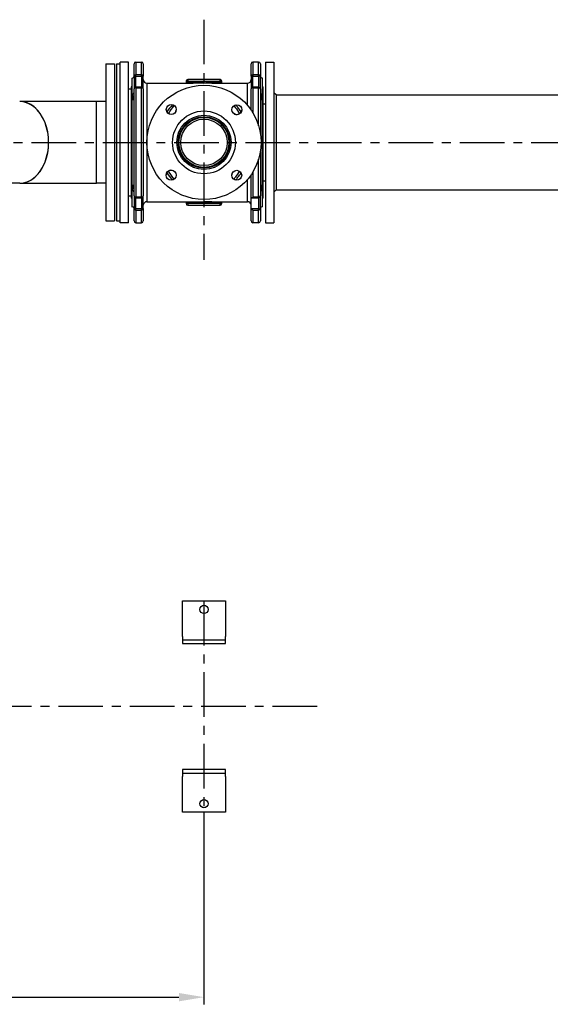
# Model space of a CAD drawing. Header units: millimetres. Extents: x 0 to 5940, y 0 to 4200.
# Tile 31 of 47: x 3188 to 3931, y 780 to 2159. Entities that reach past the tile are written whole.
import ezdxf

# ---------------------------------------------------------------- set-up
doc = ezdxf.new("R2010")
doc.units = ezdxf.units.MM
doc.header["$LTSCALE"] = 50
doc.linetypes.add('MITTE', pattern=[2, 1.25, -0.25, 0.25, -0.25])
doc.layers.get('DEFPOINTS').update_dxf_attribs({"linetype": 'CONTINUOUS'})
for name, color, linetype in [('02-LINIE-035', 2, 'CONTINUOUS'), ('05-ACHSE', 1, 'MITTE'), ('06-MASSE1', 1, 'CONTINUOUS')]:
    doc.layers.add(name, color=color, linetype=linetype)
doc.styles.add('ACA_NORM', font='ROMANS.SHX')
doc.dimstyles.new('1-10', dxfattribs={"dimscale": 10, "dimtxt": 2.5, "dimasz": 3.5, "dimexe": 1, "dimexo": 0, "dimgap": 1, "dimtad": 1, "dimdec": 0, "dimzin": 0, "dimtxsty": 'ACA_NORM', "dimcen": 0, "dimadec": 0, "dimazin": 0, "dimtfac": 2.4, "dimtdec": 0, "dimtmove": 0, "dimatfit": 3, "dimfxl": 1, "dimtolj": 1, "dimtzin": 0, "dimarcsym": 0})

# ---------------------------------------------------------------- blocks, each defined once
blk = doc.blocks.new('*D5')
at = {"layer": '06-MASSE1', "color": 0, "lineweight": -2}
for p, q in [((3446.2, 1049.2), (3446.2, 780.3)), ((2213.8, 854.4), (2213.8, 780.3)), ((2248.8, 790.3), (3411.2, 790.3))]:
    blk.add_line(p, q, dxfattribs=at)
at = {"layer": '06-MASSE1', "color": 0}
for points in [[(2248.8, 796.2), (2248.8, 784.5), (2213.8, 790.3)], [(3411.2, 796.2), (3411.2, 784.5), (3446.2, 790.3)]]:
    blk.add_solid(points, dxfattribs=at)
at = {"layer": 'DEFPOINTS', "color": 0}
for p in [(3446.2, 1049.2), (2213.8, 854.4), (3446.2, 790.3)]:
    blk.add_point(p, dxfattribs=at)
at = {"layer": '06-MASSE1', "color": 0, "insert": (2830, 819.4), "char_height": 25, "attachment_point": 5, "style": 'ACA_NORM'}
blk.add_mtext('\\A1;(1230)', dxfattribs=at)

msp = doc.modelspace()

# ---------------------------------------------------------------- linework, layer by layer
at = {"layer": '02-LINIE-035'}
for p, q in [((3308.7, 2097.1), (3308.7, 1877.1)), ((3308.7, 2097.1), (3320.7, 2097.1)), ((3320.7, 2097.1), (3320.7, 1877.1)), ((3323.7, 2097.1), (3323.7, 1877.1)), ((3323.7, 2097.1), (3328.7, 2097.1)), ((3328.7, 1874.6), (3328.7, 2099.6)), ((3340.7, 2099.6), (3328.7, 2099.6)), ((3340.7, 1874.6), (3340.7, 2099.6)), ((3348.2, 2079.7), (3348.2, 2097.1)), ((3350.7, 2099.6), (3350.7, 2081.8)), ((3350.7, 2099.6), (3358.7, 2099.6)), ((3358.7, 2081.8), (3358.7, 2099.6)), ((3361.2, 2097.1), (3361.2, 2079.7)), ((3512.2, 2079.7), (3512.2, 2097.1)), ((3514.7, 2099.6), (3514.7, 2081.8)), ((3522.7, 2099.6), (3514.7, 2099.6)), ((3522.7, 2081.8), (3522.7, 2099.6)), ((3525.2, 2097.1), (3525.2, 2079.7)), ((3532.2, 2099.6), (3532.2, 1874.6)), ((3532.2, 2099.6), (3544.2, 2099.6)), ((3544.2, 2099.6), (3544.2, 1874.6)), ((3350.7, 2080), (3350.7, 2081.8)), ((3358.7, 2081.8), (3350.7, 2081.8)), ((3358.7, 2080), (3358.7, 2081.8)), ((3522.7, 2081.8), (3514.7, 2081.8)), ((3514.7, 2081.8), (3514.7, 2080)), ((3522.7, 2080), (3522.7, 2081.8)), ((3345.2, 2077.1), (3345.2, 1897.1)), ((3345.2, 2077.1), (3345.7, 2077.1)), ((3345.7, 2054.4), (3345.7, 2077.1)), ((3348.2, 2079.7), (3348.2, 2061.9)), ((3350.7, 2064.4), (3350.7, 2080)), ((3350.7, 2080), (3358.7, 2080)), ((3358.7, 2080), (3358.7, 2064.4)), ((3361.2, 2061.9), (3361.2, 2079.7)), ((3366.2, 2070.1), (3366.2, 1904.1)), ((3366.2, 2070.1), (3431.2, 2070.1)), ((3421.2, 2072.6), (3421.2, 2070.7)), ((3423.7, 2072.6), (3421.2, 2072.6)), ((3421.2, 2070.7), (3421.2, 2070.1)), ((3423.7, 2070.7), (3421.2, 2070.7)), ((3423.5, 2075.1), (3423.5, 2075)), ((3423.7, 2075.1), (3423.7, 2072.6)), ((3468.7, 2075.1), (3423.7, 2075.1)), ((3423.7, 2070.7), (3423.7, 2072.6)), ((3423.7, 2072.6), (3468.7, 2072.6)), ((3423.7, 2070.2), (3423.7, 2070.7)), ((3431.2, 2070.7), (3423.7, 2070.7)), ((3431.2, 2072.1), (3431.2, 2070)), ((3446.2, 2072.1), (3431.2, 2072.1)), ((3446.2, 2070), (3431.2, 2070)), ((3457.2, 2072.1), (3446.2, 2072.1)), ((3446.2, 2072.1), (3446.2, 2069.8)), ((3457.2, 2072.1), (3457.2, 2070.1)), ((3468.7, 2070.7), (3457.2, 2070.7)), ((3457.2, 2070.1), (3507.2, 2070.1)), ((3468.7, 2072.6), (3468.7, 2075.1)), ((3468.7, 2072.6), (3471.2, 2072.6)), ((3468.7, 2072.6), (3468.7, 2070.7)), ((3468.7, 2070.7), (3471.2, 2070.7)), ((3468.7, 2070.7), (3468.7, 2070.2)), ((3468.9, 2075), (3468.9, 2075.1)), ((3471.2, 2070.7), (3471.2, 2072.6)), ((3471.2, 2070.1), (3471.2, 2070.7)), ((3507.2, 2038.8), (3507.2, 2070.1)), ((3512.2, 2079.7), (3512.2, 2061.9)), ((3514.7, 2080), (3522.7, 2080)), ((3514.7, 2064.4), (3514.7, 2080)), ((3522.7, 2080), (3522.7, 2064.4)), ((3525.2, 2061.9), (3525.2, 2079.7)), ((3528.2, 2077.1), (3527.7, 2077.1)), ((3527.7, 2077.1), (3527.7, 2054.4)), ((3528.2, 1897.1), (3528.2, 2077.1)), ((3340.7, 2062.1), (3344.7, 2062.1)), ((3344.7, 2065.1), (3345.2, 2065.6)), ((3344.7, 1909.1), (3344.7, 2065.1)), ((3348.2, 1912.2), (3348.2, 2061.9)), ((3350.7, 2063.6), (3350.7, 2064.4)), ((3358.7, 2064.4), (3350.7, 2064.4)), ((3350.7, 2063.6), (3350.7, 1910.5)), ((3350.7, 2063.6), (3358.7, 2063.6)), ((3358.7, 2063.6), (3358.7, 2064.4)), ((3358.7, 1910.5), (3358.7, 2063.6)), ((3361.2, 2061.9), (3361.2, 1912.2)), ((3512.2, 2032.3), (3512.2, 2061.9)), ((3522.7, 2064.4), (3514.7, 2064.4)), ((3514.7, 2064.4), (3514.7, 2063.6)), ((3514.7, 2063.6), (3514.7, 2028.4)), ((3514.7, 2063.6), (3522.7, 2063.6)), ((3522.7, 2063.6), (3522.7, 2064.4)), ((3522.7, 2010.5), (3522.7, 2063.6)), ((3525.2, 2061.9), (3525.2, 1999.7)), ((3528.7, 2065.1), (3528.2, 2065.6)), ((3528.7, 2065.1), (3528.7, 1909.1)), ((3547.2, 2053.6), (3544.2, 2056.6)), ((3295.7, 2044.2), (3188.2, 2044.2)), ((3295.7, 1929.9), (3295.7, 2044.2)), ((3295.7, 1929.9), (3295.7, 2044.2)), ((3308.7, 2044.2), (3295.7, 2044.2)), ((3345.7, 1927.4), (3345.7, 2046.7)), ((3527.7, 2046.7), (3527.7, 1927.4)), ((3528.7, 2041.1), (3532.2, 2041.1)), ((3547.2, 2053.6), (4332.2, 2053.6)), ((3547.2, 2053.6), (3547.2, 1920.6)), ((3407.3, 2033.9), (3407.2, 2032.4)), ((3407.3, 2032.4), (3407.2, 2032.4)), ((3499.2, 2033.7), (3499.1, 2032.4)), ((3499.3, 2032.4), (3499.1, 2032.4)), ((3525.2, 1974.4), (3525.2, 1912.2)), ((3522.7, 1910.5), (3522.7, 1963.7)), ((3514.7, 1945.7), (3514.7, 1910.5)), ((3393.1, 1941.7), (3393.3, 1941.7)), ((3393.2, 1940.4), (3393.3, 1941.7)), ((3485.1, 1941.7), (3485.2, 1941.7)), ((3485.1, 1940.2), (3485.2, 1941.7)), ((3507.2, 1904.1), (3507.2, 1935.3)), ((3512.2, 1910.4), (3512.2, 1941.8)), ((3528.7, 1933.1), (3532.2, 1933.1)), ((3188.1, 1929.9), (2758.4, 1929.9)), ((3188.2, 1929.9), (3295.7, 1929.9)), ((3308.7, 1929.9), (3295.7, 1929.9)), ((3345.7, 1897.1), (3345.7, 1919.7)), ((3527.7, 1919.7), (3527.7, 1897.1)), ((3547.2, 1920.6), (3544.2, 1917.6)), ((3547.2, 1920.6), (4332.2, 1920.6)), ((3340.7, 1912.1), (3344.7, 1912.1)), ((3344.7, 1909.1), (3345.2, 1908.6)), ((3348.2, 1912.2), (3348.2, 1894.4)), ((3350.7, 1910.5), (3350.7, 1909.7)), ((3358.7, 1910.5), (3350.7, 1910.5)), ((3350.7, 1894.2), (3350.7, 1909.7)), ((3350.7, 1909.7), (3358.7, 1909.7)), ((3358.7, 1910.5), (3358.7, 1909.7)), ((3358.7, 1909.7), (3358.7, 1894.2)), ((3361.2, 1894.4), (3361.2, 1912.2)), ((3366.2, 1904.1), (3431.2, 1904.1)), ((3421.2, 1904.1), (3421.2, 1903.4)), ((3423.7, 1903.4), (3421.2, 1903.4)), ((3421.2, 1903.4), (3421.2, 1901.6)), ((3423.7, 1903.4), (3423.7, 1903.9)), ((3423.7, 1901.6), (3423.7, 1903.4)), ((3423.7, 1903.4), (3431.2, 1903.4)), ((3431.2, 1904.1), (3446.2, 1904.1)), ((3431.2, 1902.1), (3431.2, 1904.1)), ((3446.2, 1902.1), (3446.2, 1904.4)), ((3457.2, 1902.1), (3457.2, 1904.1)), ((3457.2, 1904.1), (3507.2, 1904.1)), ((3457.2, 1903.4), (3468.7, 1903.4)), ((3468.7, 1903.9), (3468.7, 1903.4)), ((3468.7, 1903.4), (3471.2, 1903.4)), ((3468.7, 1903.4), (3468.7, 1901.6)), ((3471.2, 1903.4), (3471.2, 1904.1)), ((3471.2, 1901.6), (3471.2, 1903.4)), ((3512.2, 1896.1), (3512.2, 1910.4)), ((3512.9, 1909.7), (3522.7, 1909.7)), ((3522.7, 1910.5), (3514.7, 1910.5)), ((3522.7, 1909.7), (3522.7, 1910.5)), ((3522.7, 1909.7), (3522.7, 1894.2)), ((3525.2, 1894.4), (3525.2, 1912.2)), ((3528.7, 1909.1), (3528.2, 1908.6)), ((3345.2, 1897.1), (3345.7, 1897.1)), ((3348.2, 1877.1), (3348.2, 1894.4)), ((3358.7, 1894.2), (3350.7, 1894.2)), ((3350.7, 1892.3), (3350.7, 1894.2)), ((3350.7, 1892.3), (3350.7, 1874.6)), ((3350.7, 1892.3), (3358.7, 1892.3)), ((3358.7, 1892.3), (3358.7, 1894.2)), ((3358.7, 1874.6), (3358.7, 1892.3)), ((3361.2, 1894.4), (3361.2, 1877.1)), ((3423.7, 1901.6), (3421.2, 1901.6)), ((3423.5, 1899.1), (3423.5, 1899.1)), ((3423.7, 1901.6), (3423.7, 1899.1)), ((3468.7, 1901.6), (3423.7, 1901.6)), ((3423.7, 1899.1), (3468.7, 1899.1)), ((3446.2, 1902.1), (3431.2, 1902.1)), ((3457.2, 1902.1), (3446.2, 1902.1)), ((3468.7, 1901.6), (3471.2, 1901.6)), ((3468.7, 1899.1), (3468.7, 1901.6)), ((3468.9, 1899.1), (3468.9, 1899.1)), ((3512.2, 1877.1), (3512.2, 1896.1)), ((3522.7, 1894.2), (3512.7, 1894.2)), ((3514.7, 1892.3), (3522.7, 1892.3)), ((3514.7, 1892.3), (3514.7, 1874.6)), ((3522.7, 1892.3), (3522.7, 1894.2)), ((3522.7, 1874.6), (3522.7, 1892.3)), ((3525.2, 1894.4), (3525.2, 1877.1)), ((3528.2, 1897.1), (3527.7, 1897.1)), ((3308.7, 1877.1), (3320.7, 1877.1)), ((3323.7, 1877.1), (3328.7, 1877.1)), ((3340.7, 1874.6), (3328.7, 1874.6)), ((3350.7, 1874.6), (3358.7, 1874.6)), ((3522.7, 1874.6), (3514.7, 1874.6)), ((3532.2, 1874.6), (3544.2, 1874.6)), ((3416.2, 1295.2), (3416.2, 1345.2)), ((3416.2, 1345.2), (3476.2, 1345.2)), ((3476.2, 1345.2), (3476.2, 1295.2)), ((3416.2, 1295.2), (3416.2, 1290.4)), ((3476.2, 1290.4), (3416.2, 1290.4)), ((3416.2, 1290.4), (3416.2, 1285.3)), ((3416.2, 1285.3), (3476.2, 1285.3)), ((3476.2, 1290.4), (3476.2, 1295.2)), ((3476.2, 1285.3), (3476.2, 1290.4)), ((3476.2, 1109), (3416.2, 1109)), ((3416.2, 1109), (3416.2, 1103.9)), ((3416.2, 1103.9), (3476.2, 1103.9)), ((3416.2, 1103.9), (3416.2, 1099.2)), ((3476.2, 1103.9), (3476.2, 1109)), ((3476.2, 1099.2), (3476.2, 1103.9)), ((3416.2, 1049.2), (3416.2, 1099.2)), ((3476.2, 1099.2), (3476.2, 1049.2)), ((3476.2, 1049.2), (3416.2, 1049.2))]:
    msp.add_line(p, q, dxfattribs=at)
for centre, radius in [((3446.2, 1987.1), 80), ((3400.4, 2033.2), 7), ((3446.2, 1987.1), 44), ((3492.3, 2032.9), 7), ((3446.2, 1987.1), 38), ((3446.2, 1987.1), 36), ((3446.2, 1987.1), 35), ((3446.2, 1987.1), 32.5), ((3400.1, 1941.2), 7), ((3492, 1941), 7), ((3446.2, 1333.2), 5.75), ((3446.2, 1061.2), 5.75)]:
    msp.add_circle(centre, radius, dxfattribs=at)
for centre, radius, start, end in [((3350.7, 2097.1), 2.5, 90, 180), ((3358.7, 2097.1), 2.5, 0, 90), ((3514.7, 2097.1), 2.5, 90, 180), ((3522.7, 2097.1), 2.5, 0, 90), ((3345.7, 2079.6), 2.5, 270, 0), ((3366.2, 2075.1), 5, 180, 270), ((3423.7, 2072.6), 2.5, 90, 180), ((3468.7, 2072.6), 2.5, 0, 90), ((3507.2, 2075.1), 5, 270, 0), ((3527.7, 2079.6), 2.5, 180, 270), ((3350.7, 2061.9), 2.5, 90, 180), ((3358.7, 2061.9), 2.5, 0, 90), ((3514.7, 2061.9), 2.5, 90, 180), ((3522.7, 2061.9), 2.5, 0, 90), ((3400.2, 2033), 7, 315.7115, 355), ((3492.2, 2033), 7, 225.7115, 355), ((3400.2, 1941.1), 7, 45.7115, 175), ((3492.2, 1941.1), 7, 135.7115, 175), ((3350.7, 1912.2), 2.5, 180, 270), ((3358.7, 1912.2), 2.5, 270, 0), ((3366.2, 1899.1), 5, 90, 180), ((3507.2, 1899.1), 5, 0, 90), ((3522.7, 1912.2), 2.5, 270, 0), ((3345.7, 1894.6), 2.5, 0, 90), ((3423.7, 1901.6), 2.5, 180, 270), ((3468.7, 1901.6), 2.5, 270, 0), ((3527.7, 1894.6), 2.5, 90, 180), ((3350.7, 1877.1), 2.5, 180, 270), ((3358.7, 1877.1), 2.5, 270, 0), ((3514.7, 1877.1), 2.5, 180, 270), ((3522.7, 1877.1), 2.5, 270, 0)]:
    msp.add_arc(centre, radius, start, end, dxfattribs=at)
for centre, major_axis, ratio, start_param, end_param in [((3350.7, 2079.7), (-2.5, 0), 0.842524, 4.712389, 6.283185), ((3358.7, 2079.7), (2.5, 0), 0.842524, 0, 1.570796), ((3514.7, 2079.7), (-2.5, 0), 0.842524, 4.712389, 6.283185), ((3522.7, 2079.7), (2.5, 0), 0.842524, 0, 1.570796), ((3350.7, 2079.7), (-2.5, 0), 0.087156, 4.712389, 6.283185), ((3358.7, 2079.7), (2.5, 0), 0.087156, 0, 1.570796), ((3423.7, 2069.6), (2.5, 0), 0.233212, 1.570796, 2.18594), ((3457.2, 1987.1), (130.4, 0), 0.636364, 1.570796, 1.655234), ((3468.7, 2069.6), (-2.5, 0), 0.233212, 4.097245, 4.712389), ((3514.7, 2079.7), (-2.5, 0), 0.087156, 4.712389, 6.283185), ((3522.7, 2079.7), (2.5, 0), 0.087156, 0, 1.570796), ((3345.7, 2056.3), (2.5, 0), 0.748658, 4.712389, 6.283185), ((3350.7, 2061.9), (-2.5, 0), 0.680435, 4.712389, 6.283185), ((3358.7, 2061.9), (2.5, 0), 0.680435, 0, 1.570796), ((3514.7, 2061.9), (-2.5, 0), 0.680435, 4.712389, 6.283185), ((3522.7, 2061.9), (2.5, 0), 0.680435, 0, 1.570796), ((3527.7, 2056.3), (-2.5, 0), 0.748658, 0, 1.570796), ((3188.2, 1987.1), (0, 57.2), 0.707107, 3.139594, 6.285184), ((3188.1, 1987.1), (0, 57.2), 0.707107, 3.141593, 6.283185), ((3345.7, 2048.4), (2.5, 0), 0.662957, 4.712389, 6.283185), ((3527.7, 2048.4), (-2.5, 0), 0.662957, 0, 1.570796), ((3345.7, 1925.7), (2.5, 0), 0.662957, 0, 1.570796), ((3345.7, 1917.8), (2.5, 0), 0.748658, 0, 1.570796), ((3527.7, 1925.7), (-2.5, 0), 0.662957, 4.712389, 6.283185), ((3527.7, 1917.8), (-2.5, 0), 0.748658, 4.712389, 6.283185), ((3350.7, 1912.2), (-2.5, 0), 0.680435, 0, 1.570796), ((3358.7, 1912.2), (2.5, 0), 0.680435, 4.712389, 6.283185), ((3423.7, 1904.5), (2.5, 0), 0.233212, 4.097245, 4.712389), ((3457.2, 1987.1), (130.4, 0), 0.636364, 4.627951, 4.712389), ((3468.7, 1904.5), (-2.5, 0), 0.233212, 1.570796, 2.18594), ((3522.7, 1912.2), (2.5, 0), 0.680435, 4.712389, 6.283185), ((3350.7, 1894.4), (-2.5, 0), 0.087156, 0, 1.570796), ((3350.7, 1894.4), (-2.5, 0), 0.842524, 0, 1.570796), ((3358.7, 1894.4), (2.5, 0), 0.842524, 4.712389, 6.283185), ((3358.7, 1894.4), (2.5, 0), 0.087156, 4.712389, 6.283185), ((3522.7, 1894.4), (2.5, 0), 0.842524, 4.712389, 6.283185), ((3522.7, 1894.4), (2.5, 0), 0.087156, 4.712389, 6.283185)]:
    msp.add_ellipse(centre, major_axis=major_axis, ratio=ratio, start_param=start_param, end_param=end_param, dxfattribs=at)
for points in [[(3423.7, 2070.1), (3423.7, 2070.1), (3423.7, 2070.1), (3423.7, 2070.2)], [(3468.7, 2070.2), (3468.7, 2070.1), (3468.7, 2070.1), (3468.7, 2070.1)], [(3402.1, 2039.9), (3399.3, 2036.8), (3396.6, 2033.5), (3394.2, 2029.9)], [(3396.6, 2027.3), (3399, 2031.4), (3401.7, 2035.2), (3404.6, 2038.7)], [(3394.1, 1944.4), (3396.5, 1940.8), (3399.1, 1937.5), (3401.9, 1934.5)], [(3423.7, 1903.9), (3423.7, 1904), (3423.7, 1904), (3423.7, 1904.1)], [(3468.7, 1904.1), (3468.7, 1904), (3468.7, 1904), (3468.7, 1903.9)]]:
    msp.add_open_spline(points, degree=3, dxfattribs=at)
for points, knots in [([(3345.7, 2054.4), (3345.7, 2054.2), (3345.7, 2054), (3345.8, 2053.2), (3345.9, 2052.6), (3346.1, 2051.3), (3346.1, 2050.7), (3346.1, 2049.8), (3346, 2049.5), (3345.9, 2048.4), (3345.7, 2047.6), (3345.7, 2046.7)], [-3.141593, -3.141593, -3.141593, -3.141593, -2.57085, -2.57085, -1.02519, -1.02519, 0.490176, 0.490176, 1.155904, 1.155904, 3.141593, 3.141593, 3.141593, 3.141593]), ([(3527.7, 2046.7), (3527.7, 2047), (3527.7, 2047.2), (3527.6, 2048.1), (3527.5, 2048.8), (3527.3, 2050.1), (3527.3, 2050.7), (3527.3, 2051.6), (3527.4, 2051.8), (3527.5, 2052.9), (3527.7, 2053.7), (3527.7, 2054.4)], [-3.141593, -3.141593, -3.141593, -3.141593, -2.57085, -2.57085, -1.02519, -1.02519, 0.490176, 0.490176, 1.155904, 1.155904, 3.141593, 3.141593, 3.141593, 3.141593]), ([(3488.1, 2038.4), (3488.7, 2037.7), (3489.3, 2036.9), (3492.1, 2033.3), (3494.1, 2030.3), (3495.9, 2027.1)], [31.658258, 31.658258, 31.658258, 31.658258, 32.019717, 32.019717, 33.304367, 33.304367, 33.304367, 33.304367]), ([(3498.3, 2029.7), (3496.7, 2032.2), (3494.9, 2034.5), (3492.3, 2037.7), (3491.4, 2038.7), (3490.5, 2039.6)], [-33.029535, -33.029535, -33.029535, -33.029535, -32.019717, -32.019717, -31.55923, -31.55923, -31.55923, -31.55923]), ([(3404.3, 1935.7), (3401.7, 1938.9), (3399.2, 1942.4), (3396.8, 1946.4), (3396.7, 1946.7), (3396.5, 1947)], [6.404731, 6.404731, 6.404731, 6.404731, 7.929087, 7.929087, 8.050765, 8.050765, 8.050765, 8.050765]), ([(3495.8, 1946.8), (3494.2, 1944), (3492.4, 1941.3), (3489.6, 1937.6), (3488.7, 1936.5), (3487.8, 1935.4)], [42.477563, 42.477563, 42.477563, 42.477563, 43.614642, 43.614642, 44.148736, 44.148736, 44.148736, 44.148736]), ([(3490.3, 1934.2), (3491.5, 1935.5), (3492.6, 1936.8), (3495.3, 1940.1), (3496.8, 1942.1), (3498.2, 1944.2)], [-44.24559, -44.24559, -44.24559, -44.24559, -43.614642, -43.614642, -42.754359, -42.754359, -42.754359, -42.754359]), ([(3345.7, 1927.4), (3345.7, 1927.1), (3345.7, 1926.9), (3345.8, 1926), (3345.9, 1925.3), (3346.1, 1924.1), (3346.1, 1923.4), (3346.1, 1922.5), (3346, 1922.3), (3345.9, 1921.2), (3345.7, 1920.4), (3345.7, 1919.7)], [-3.141593, -3.141593, -3.141593, -3.141593, -2.57085, -2.57085, -1.02519, -1.02519, 0.490176, 0.490176, 1.155904, 1.155904, 3.141593, 3.141593, 3.141593, 3.141593]), ([(3527.7, 1919.7), (3527.7, 1919.9), (3527.7, 1920.1), (3527.6, 1920.9), (3527.5, 1921.5), (3527.3, 1922.8), (3527.3, 1923.4), (3527.3, 1924.3), (3527.4, 1924.6), (3527.5, 1925.7), (3527.7, 1926.5), (3527.7, 1927.4)], [-3.141593, -3.141593, -3.141593, -3.141593, -2.57085, -2.57085, -1.02519, -1.02519, 0.490176, 0.490176, 1.155904, 1.155904, 3.141593, 3.141593, 3.141593, 3.141593]), ([(3512.2, 1910.4), (3512.2, 1910.2), (3512.2, 1910.1), (3512.4, 1909.9), (3512.5, 1909.8), (3512.8, 1909.7), (3513, 1909.7), (3513.4, 1909.8), (3513.7, 1909.9), (3514.2, 1910.1), (3514.4, 1910.3), (3514.7, 1910.5), (3514.7, 1910.5), (3514.7, 1910.5)], [0, 0, 0, 0, 0.0702595, 0.0702595, 0.1507881, 0.1507881, 0.2580896, 0.2580896, 0.3645241, 0.3645241, 0.4762975, 0.4762975, 0.4772933, 0.4772933, 0.4772933, 0.4772933]), ([(3512.7, 1894.2), (3512.6, 1894.4), (3512.5, 1894.6), (3512.3, 1895.2), (3512.2, 1895.7), (3512.2, 1896.1)], [0.2287407, 0.2287407, 0.2287407, 0.2287407, 0.2953839, 0.2953839, 0.4242421, 0.4242421, 0.4242421, 0.4242421]), ([(3512.7, 1894.2), (3512.9, 1893.8), (3513.2, 1893.5), (3513.8, 1892.9), (3514.3, 1892.5), (3514.7, 1892.3), (3514.7, 1892.3), (3514.7, 1892.3)], [-0.3149648, -0.3149648, -0.3149648, -0.3149648, -0.1874602, -0.1874602, 0, 0, 0.0010054, 0.0010054, 0.0010054, 0.0010054])]:
    msp.add_open_spline(points, degree=3, knots=knots, dxfattribs=at)
at = {"layer": '05-ACHSE'}
for p, q in [((3446.2, 2158.9), (3446.2, 1822.8)), ((1404.5, 1987.1), (4361.1, 1987.1)), ((3446.2, 1345.2), (3446.2, 1049.2)), ((3604.7, 1197.2), (2084.8, 1197.2))]:
    msp.add_line(p, q, dxfattribs=at)

# ---------------------------------------------------------------- dimensions: what is measured, and where the dimension line sits
at = {"layer": '06-MASSE1'}
dim = msp.add_linear_dim(base=(3446.2, 790.3), p1=(2213.8, 854.4), p2=(3446.2, 1049.2), text='(<>)', dimstyle='1-10', override={"dimrnd": 10}, dxfattribs=at)
dim.commit()
dim.dimension.update_dxf_attribs({"geometry": '*D5', "text_midpoint": (2830, 819.4)})

doc.saveas('drawing.dxf')
